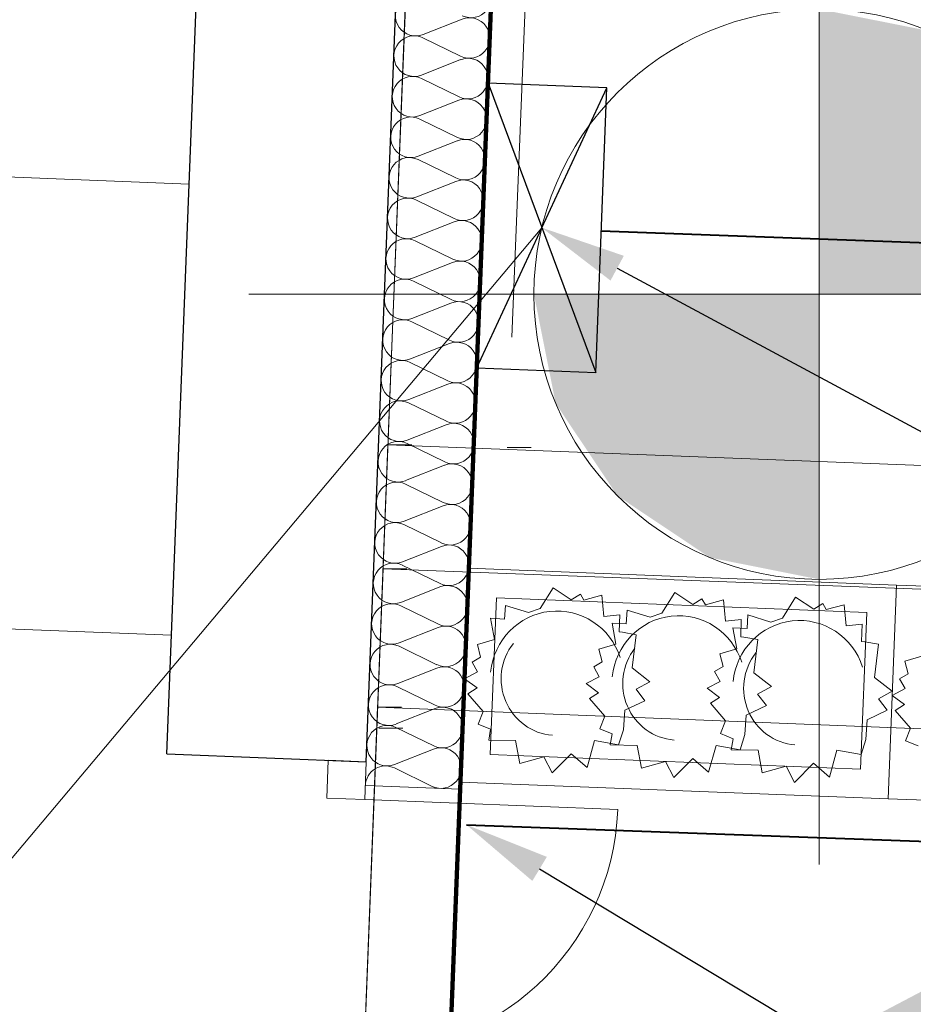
# Model space of a CAD drawing. Extents: x -134780 to 5540120, y 74663 to 5964901.
# Tile 49 of 84: x 5539591.8 to 5539593.68, y 5961333.63 to 5961335.7. Entities that reach past the tile are written whole.
import ezdxf
from ezdxf import colors
from ezdxf.entities.mleader import LeaderData, LeaderLine
from ezdxf.math import Vec2, Vec3

# ---------------------------------------------------------------- set-up
doc = ezdxf.new("R2010")
doc.units = 0
doc.header["$MEASUREMENT"] = 0
doc.set_wipeout_variables(frame=1)
doc.linetypes.add('Krawędzie ukryte', pattern=[150, 100, -50])
doc.linetypes.add('L_0_06', pattern=[2, 1.5, -0.5])
for name, color, linetype, lineweight in [('#opisy', 7, 'Continuous', 0), ('0_Nr_Pióra__7', 7, 'Continuous', 13), ('312_budynek_ewidencyjny_Nr_Pióra__7', 7, 'Continuous', 13), ('_gaz', 2, 'Continuous', 90), ('Arch schody_Nr_Pióra__21', 7, 'Continuous', 9), ('Arch wyburzenia_Nr_Pióra__46', 5, 'Continuous', 13), ('arch wypelnienia_Nr_Pióra__118', 7, 'Continuous', 211), ('arch wypelnienia_Nr_Pióra__55', 214, 'Continuous', 25), ('bt_Nr_Pióra__7', 7, 'Continuous', 13), ('INWENT RZĘDNE_Nr_Pióra__21', 7, 'Continuous', 9), ('INWENT.ŚCIANY_Nr_Pióra__1', 7, 'Continuous', 25), ('Istniejące schody_Nr_Pióra__5', 7, 'Continuous', 13), ('mapa', 7, 'Continuous', 13), ('sch_Nr_Pióra__7', 7, 'Continuous', 13), ('zasuwa_lub_zawor_Nr_Pióra__7', 7, 'Continuous', 13)]:
    doc.layers.add(name, color=color, linetype=linetype, lineweight=lineweight)
for name, color, linetype, lineweight, true_color in [('_woda2', 7, 'Continuous', 30, 0x0b2af4), ('Arch drzwi_Nr_Pióra__4', 7, 'Continuous', 9, 0x029e21), ('Arch ocieplenie_Nr_Pióra__22', 7, 'Continuous', 9, 0x7f7f7f), ('Arch wyposarzenie_Nr_Pióra__4', 7, 'Continuous', 9, 0x029e21)]:
    doc.layers.add(name, color=color, linetype=linetype, lineweight=lineweight, true_color=true_color)
for name, color, linetype in [('Arch ocieplenie', 7, 'Continuous'), ('gaz', 2, 'Continuous'), ('INWENT RZĘDNE', 7, 'Continuous')]:
    doc.layers.add(name, color=color, linetype=linetype)
doc.styles.get("Standard").update_dxf_attribs({"font": 'txt', "bigfont": 'BIGFONT.SHX'})

# ---------------------------------------------------------------- blocks, each defined once
blk = doc.blocks.new('Koty wysokościowe_52', base_point=(-120351.5, 109748))
at = {"layer": 'INWENT RZĘDNE_Nr_Pióra__21', "linetype": 'Continuous'}
for points in [[(-120351.5, 109748), (-119751.5, 109748), (-119797.1, 109977.7), (-119927.2, 110172.3), (-120121.8, 110302.4), (-120351.5, 110348)], [(-120351.5, 109748), (-120951.5, 109748), (-120905.8, 109518.4), (-120775.7, 109323.8), (-120581.1, 109193.7), (-120351.5, 109148)]]:
    blk.add_hatch(color=256, dxfattribs=at).paths.add_polyline_path(points, flags=0)
for p, q in [((-120351.5, 108548), (-120351.5, 110948)), ((-121551.5, 109748), (-119151.5, 109748))]:
    blk.add_line(p, q, dxfattribs=at)
blk.add_circle((-120351.5, 109748), 600, dxfattribs=at)
blk = doc.blocks.new('Izolacja cieplna 14_9', base_point=(-121146.1, 112811.3))
at = {"layer": 'Arch ocieplenie_Nr_Pióra__22', "linetype": 'Continuous'}
for p, q in [((-121102.7, 110327), (-121184.8, 110294.7)), ((-121185.1, 110287.5), (-121105.7, 110248.8)), ((-121106, 110241.7), (-121188.1, 110209.3)), ((-121188.4, 110202.1), (-121109, 110163.5)), ((-121109.3, 110156.3), (-121191.5, 110123.9)), ((-121191.7, 110116.8), (-121112.4, 110078.1)), ((-121112.7, 110070.9), (-121194.8, 110038.6)), ((-121195.1, 110031.4), (-121115.7, 109992.8)), ((-121116, 109985.6), (-121198.1, 109953.2)), ((-121198.4, 109946.1), (-121119.1, 109907.4)), ((-121119.3, 109900.2), (-121201.5, 109867.9)), ((-121201.7, 109860.7), (-121122.4, 109822.1)), ((-121122.7, 109814.9), (-121204.8, 109782.5)), ((-121205.1, 109775.4), (-121125.7, 109736.7)), ((-121126, 109729.5), (-121208.1, 109697.2)), ((-121208.4, 109690), (-121129.1, 109651.4)), ((-121129.3, 109644.2), (-121211.5, 109611.8)), ((-121211.8, 109604.7), (-121132.4, 109566)), ((-121132.7, 109558.8), (-121214.8, 109526.5)), ((-121215.1, 109519.3), (-121135.7, 109480.7)), ((-121136, 109473.5), (-121218.1, 109441.1)), ((-121218.4, 109434), (-121139.1, 109395.3)), ((-121139.4, 109388.1), (-121221.5, 109355.8)), ((-121221.8, 109348.6), (-121142.4, 109310)), ((-121142.7, 109302.8), (-121224.8, 109270.4)), ((-121225.1, 109263.3), (-121145.7, 109224.6)), ((-121146, 109217.4), (-121228.2, 109185.1)), ((-121228.4, 109177.9), (-121149.1, 109139.3)), ((-121149.4, 109132.1), (-121231.5, 109099.7)), ((-121231.8, 109092.6), (-121152.4, 109053.9)), ((-121152.7, 109046.7), (-121234.8, 109014.4)), ((-121235.1, 109007.2), (-121155.8, 108968.5)), ((-121156, 108961.4), (-121238.2, 108929)), ((-121238.4, 108921.9), (-121159.1, 108883.2)), ((-121159.4, 108876), (-121241.5, 108843.7)), ((-121241.8, 108836.5), (-121162.4, 108797.8)), ((-121162.7, 108790.7), (-121244.8, 108758.3)), ((-121245.1, 108751.2), (-121165.8, 108712.5))]:
    blk.add_line(p, q, dxfattribs=at)
for centre, start_param, end_param in [((-121083.8, 110372.6), 5.870392, 9.837571), ((-121200.3, 110334.4), 2.7288, 6.695979), ((-121087.1, 110287.2), 5.870392, 9.837571), ((-121203.6, 110249.1), 2.7288, 6.695979), ((-121090.5, 110201.9), 5.870392, 9.837571), ((-121207, 110163.7), 2.7288, 6.695979), ((-121093.8, 110116.5), 5.870392, 9.837571), ((-121210.3, 110078.4), 2.7288, 6.695979), ((-121097.1, 110031.2), 5.870392, 9.837571), ((-121213.7, 109993), 2.7288, 6.695979), ((-121100.5, 109945.8), 5.870392, 9.837571), ((-121217, 109907.7), 2.7288, 6.695979), ((-121103.8, 109860.5), 5.870392, 9.837571), ((-121220.3, 109822.3), 2.7288, 6.695979), ((-121107.1, 109775.1), 5.870392, 9.837571), ((-121223.7, 109737), 2.7288, 6.695979), ((-121110.5, 109689.8), 5.870392, 9.837571), ((-121227, 109651.6), 2.7288, 6.695979), ((-121113.8, 109604.4), 5.870392, 9.837571), ((-121230.3, 109566.2), 2.7288, 6.695979), ((-121117.2, 109519.1), 5.870392, 9.837571), ((-121233.7, 109480.9), 2.7288, 6.695979), ((-121120.5, 109433.7), 5.870392, 9.837571), ((-121237, 109395.5), 2.7288, 6.695979), ((-121123.8, 109348.4), 5.870392, 9.837571), ((-121240.3, 109310.2), 2.7288, 6.695979), ((-121127.2, 109263), 5.870392, 9.837571), ((-121243.7, 109224.8), 2.7288, 6.695979), ((-121130.5, 109177.7), 5.870392, 9.837571), ((-121247, 109139.5), 2.7288, 6.695979), ((-121133.8, 109092.3), 5.870392, 9.837571), ((-121250.4, 109054.1), 2.7288, 6.695979), ((-121137.2, 109007), 5.870392, 9.837571), ((-121253.7, 108968.8), 2.7288, 6.695979), ((-121140.5, 108921.6), 5.870392, 9.837571), ((-121257, 108883.4), 2.7288, 6.695979), ((-121143.8, 108836.3), 5.870392, 9.837571), ((-121260.4, 108798.1), 2.7288, 6.695979), ((-121147.2, 108750.9), 5.870392, 9.837571), ((-121263.7, 108712.7), 2.7288, 4.712389)]:
    blk.add_ellipse(centre, major_axis=(-1.7, -42.7), ratio=0.995956, start_param=start_param, end_param=end_param, dxfattribs=at)
blk = doc.blocks.new('mapa')
at = {"layer": 'arch wypelnienia_Nr_Pióra__55', "linetype": 'Continuous'}
blk.add_hatch(color=252, dxfattribs=at).paths.add_polyline_path([(5539593.1709, 5961333.3763), (5539595.074, 5961332.1761), (5539595.1619, 5961334.4243)], flags=0)
at = {"layer": '0_Nr_Pióra__7', "color": 252, "linetype": 'Continuous'}
for p, q in [((5539592.5789, 5961334.8059), (5539592.6289, 5961334.8059)), ((5539592.83, 5961334.8), (5539592.88, 5961334.8)), ((5539592.83, 5961334.8), (5539592.88, 5961334.8)), ((5539592.5687, 5961334.5453), (5539592.6187, 5961334.5453)), ((5539592.5573, 5961334.2537), (5539592.6073, 5961334.2537)), ((5539592.56, 5961334.21), (5539592.61, 5961334.21))]:
    blk.add_line(p, q, dxfattribs=at)
at = {"layer": '312_budynek_ewidencyjny_Nr_Pióra__7', "color": 252, "linetype": 'Continuous'}
blk.add_line((5539593.31, 5961353.51), (5539592.23, 5961325.88), dxfattribs=at)
at = {"layer": 'Arch drzwi_Nr_Pióra__4', "color": 252, "linetype": 'Continuous'}
for p, q in [((5539592.4534, 5961334.1423), (5539592.4503, 5961334.0624)), ((5539592.5334, 5961334.1392), (5539592.4534, 5961334.1423)), ((5539592.5334, 5961334.1392), (5539592.4534, 5961334.1423)), ((5539592.5334, 5961334.1392), (5539592.4534, 5961334.1423)), ((5539592.5302, 5961334.0593), (5539592.5334, 5961334.1392)), ((5539592.4503, 5961334.0624), (5539592.5302, 5961334.0593)), ((5539592.5302, 5961334.0593), (5539593.0626, 5961334.0385))]:
    blk.add_line(p, q, dxfattribs=at)
blk.add_arc((5539592.5302, 5961334.0593), 0.5328, 267.7616, 357.7616, dxfattribs=at)
at = {"layer": 'Arch schody_Nr_Pióra__21', "color": 252, "linetype": 'Continuous'}
for p, q in [((5539592.7318, 5961334.0964), (5539592.7494, 5961334.5461)), ((5539593.6487, 5961334.5109), (5539592.7494, 5961334.5461)), ((5539593.6311, 5961334.0613), (5539593.6487, 5961334.5109)), ((5539593.6311, 5961334.0613), (5539593.6487, 5961334.5109)), ((5539594.548, 5961334.4758), (5539593.6487, 5961334.5109)), ((5539592.807, 5961334.4838), (5539592.7941, 5961334.154)), ((5539593.5864, 5961334.4533), (5539592.807, 5961334.4838)), ((5539593.5735, 5961334.1236), (5539593.5864, 5961334.4533)), ((5539592.7941, 5961334.154), (5539593.5735, 5961334.1236)), ((5539592.7318, 5961334.0964), (5539593.6311, 5961334.0613)), ((5539593.6311, 5961334.0613), (5539594.5305, 5961334.0261))]:
    blk.add_line(p, q, dxfattribs=at)
at = {"layer": 'Arch wyburzenia_Nr_Pióra__46', "color": 252, "linetype": 'Continuous'}
for q in [(5539592.8914, 5961338.1783), (5539592.5314, 5961334.0893)]:
    blk.add_line((5539592.7312, 5961334.0814), q, dxfattribs=at)
at = {"layer": 'arch wypelnienia_Nr_Pióra__118', "linetype": 'Continuous', "flags": 128}
blk.add_lwpolyline([(5539579.0885, 5961327.109), (5539579.0561, 5961326.2796), (5539592.7057, 5961325.7461), (5539592.7381, 5961326.5754), (5539592.4383, 5961326.5872), (5539592.7312, 5961334.0814), (5539592.8773, 5961337.8086), (5539594.9154, 5961337.7289), (5539595.0573, 5961341.3599), (5539593.023, 5961341.4356), (5539593.4687, 5961352.947), (5539593.7684, 5961352.9353), (5539593.7872, 5961353.415), (5539593.2876, 5961353.4345), (5539593.2905, 5961353.5105), (5539586.99, 5961353.68), (5539586.89, 5961350.36), (5539580.53, 5961350.62), (5539580.5363, 5961350.8085), (5539580.0155, 5961350.8259), (5539579.9968, 5961350.3462), (5539580.2966, 5961350.3345), (5539579.3883, 5961327.0973)], close=True, dxfattribs=at)
at = {"layer": 'Arch wyposarzenie_Nr_Pióra__4', "color": 252, "linetype": 'Continuous'}
for p, q in [((5539592.8992, 5961334.4614), (5539592.9264, 5961334.5051)), ((5539592.9264, 5961334.5051), (5539592.9646, 5961334.4798)), ((5539592.9646, 5961334.4798), (5539592.9839, 5961334.4918)), ((5539592.9839, 5961334.4918), (5539592.9909, 5961334.4791)), ((5539592.9909, 5961334.4791), (5539593.0289, 5961334.4895)), ((5539593.0289, 5961334.4895), (5539593.0331, 5961334.4447)), ((5539593.1551, 5961334.4514), (5539593.1823, 5961334.4951)), ((5539593.1823, 5961334.4951), (5539593.2205, 5961334.4698)), ((5539592.8245, 5961334.4393), (5539592.8263, 5961334.468)), ((5539592.8263, 5961334.468), (5539592.8746, 5961334.453)), ((5539593.2205, 5961334.4698), (5539593.2397, 5961334.4818)), ((5539593.2397, 5961334.4818), (5539593.2468, 5961334.4691)), ((5539593.2468, 5961334.4691), (5539593.2847, 5961334.4795)), ((5539593.2847, 5961334.4795), (5539593.289, 5961334.4347)), ((5539593.4094, 5961334.4415), (5539593.4365, 5961334.4851)), ((5539593.4365, 5961334.4851), (5539593.4747, 5961334.4599)), ((5539593.4747, 5961334.4599), (5539593.494, 5961334.4719)), ((5539593.494, 5961334.4719), (5539593.5011, 5961334.4591)), ((5539593.5011, 5961334.4591), (5539593.539, 5961334.4696)), ((5539593.539, 5961334.4696), (5539593.5433, 5961334.4248)), ((5539592.8746, 5961334.453), (5539592.8992, 5961334.4614)), ((5539593.0331, 5961334.4447), (5539593.0665, 5961334.4485)), ((5539593.0665, 5961334.4485), (5539593.0654, 5961334.4122)), ((5539593.0803, 5961334.4293), (5539593.0822, 5961334.458)), ((5539593.0822, 5961334.458), (5539593.1305, 5961334.443)), ((5539593.1305, 5961334.443), (5539593.1551, 5961334.4514)), ((5539593.3346, 5961334.4194), (5539593.3365, 5961334.448)), ((5539593.3365, 5961334.448), (5539593.3847, 5961334.4331)), ((5539592.8028, 5961334.3965), (5539592.7948, 5961334.441)), ((5539592.7948, 5961334.441), (5539592.8245, 5961334.4393)), ((5539593.0587, 5961334.3865), (5539593.0506, 5961334.431)), ((5539593.0506, 5961334.431), (5539593.0803, 5961334.4293)), ((5539593.289, 5961334.4347), (5539593.3223, 5961334.4385)), ((5539593.3223, 5961334.4385), (5539593.3213, 5961334.4022)), ((5539593.3847, 5961334.4331), (5539593.4094, 5961334.4415)), ((5539593.5433, 5961334.4248), (5539593.5766, 5961334.4285)), ((5539593.5766, 5961334.4285), (5539593.5755, 5961334.3923)), ((5539593.0654, 5961334.4122), (5539593.0723, 5961334.4115)), ((5539593.0723, 5961334.4115), (5539593.1012, 5961334.4064)), ((5539593.1012, 5961334.4064), (5539593.0928, 5961334.3365)), ((5539593.3129, 5961334.3765), (5539593.3049, 5961334.4211)), ((5539593.3049, 5961334.4211), (5539593.3346, 5961334.4194)), ((5539592.7671, 5961334.386), (5539592.8028, 5961334.3965)), ((5539592.774, 5961334.3592), (5539592.7671, 5961334.386)), ((5539593.023, 5961334.376), (5539593.0587, 5961334.3865)), ((5539593.3213, 5961334.4022), (5539593.3281, 5961334.4015)), ((5539593.3281, 5961334.4015), (5539593.3571, 5961334.3964)), ((5539593.3571, 5961334.3964), (5539593.3486, 5961334.3265)), ((5539593.5755, 5961334.3923), (5539593.5824, 5961334.3916)), ((5539593.5824, 5961334.3916), (5539593.6114, 5961334.3864)), ((5539593.6114, 5961334.3864), (5539593.6029, 5961334.3165)), ((5539593.0299, 5961334.3492), (5539593.023, 5961334.376)), ((5539593.2773, 5961334.366), (5539593.3129, 5961334.3765)), ((5539593.2842, 5961334.3392), (5539593.2773, 5961334.366)), ((5539592.7561, 5961334.3487), (5539592.774, 5961334.3592)), ((5539592.7676, 5961334.328), (5539592.7561, 5961334.3487)), ((5539593.012, 5961334.3387), (5539593.0299, 5961334.3492)), ((5539593.6664, 5961334.3508), (5539593.7021, 5961334.3613)), ((5539593.6733, 5961334.324), (5539593.6664, 5961334.3508)), ((5539592.7403, 5961334.3136), (5539592.7676, 5961334.328)), ((5539593.0235, 5961334.318), (5539593.012, 5961334.3387)), ((5539593.0928, 5961334.3365), (5539593.1298, 5961334.3072)), ((5539593.2662, 5961334.3288), (5539593.2842, 5961334.3392)), ((5539593.2778, 5961334.3081), (5539593.2662, 5961334.3288)), ((5539593.3486, 5961334.3265), (5539593.3857, 5961334.2972)), ((5539593.6554, 5961334.3136), (5539593.6733, 5961334.324)), ((5539592.7665, 5961334.2944), (5539592.7403, 5961334.3136)), ((5539592.9962, 5961334.3036), (5539593.0235, 5961334.318)), ((5539593.0223, 5961334.2844), (5539592.9962, 5961334.3036)), ((5539593.1298, 5961334.3072), (5539593.1009, 5961334.2916)), ((5539593.2505, 5961334.2936), (5539593.2778, 5961334.3081)), ((5539593.6029, 5961334.3165), (5539593.64, 5961334.2873)), ((5539593.667, 5961334.2929), (5539593.6554, 5961334.3136)), ((5539592.7472, 5961334.2822), (5539592.7665, 5961334.2944)), ((5539592.7791, 5961334.2448), (5539592.7472, 5961334.2822)), ((5539593.003, 5961334.2722), (5539593.0223, 5961334.2844)), ((5539593.1009, 5961334.2916), (5539593.1194, 5961334.2673)), ((5539593.2766, 5961334.2745), (5539593.2505, 5961334.2936)), ((5539593.3857, 5961334.2972), (5539593.3568, 5961334.2816)), ((5539593.3568, 5961334.2816), (5539593.3753, 5961334.2573)), ((5539593.64, 5961334.2873), (5539593.611, 5961334.2716)), ((5539593.6396, 5961334.2784), (5539593.667, 5961334.2929)), ((5539593.035, 5961334.2348), (5539593.003, 5961334.2722)), ((5539593.1194, 5961334.2673), (5539593.0772, 5961334.2474)), ((5539593.2573, 5961334.2622), (5539593.2766, 5961334.2745)), ((5539593.2893, 5961334.2248), (5539593.2573, 5961334.2622)), ((5539593.611, 5961334.2716), (5539593.6296, 5961334.2473)), ((5539593.6658, 5961334.2592), (5539593.6396, 5961334.2784)), ((5539593.6465, 5961334.247), (5539593.6658, 5961334.2592)), ((5539592.7686, 5961334.2184), (5539592.7791, 5961334.2448)), ((5539593.0772, 5961334.2474), (5539593.0743, 5961334.2062)), ((5539593.333, 5961334.2374), (5539593.3301, 5961334.1961)), ((5539593.3753, 5961334.2573), (5539593.333, 5961334.2374)), ((5539593.6296, 5961334.2473), (5539593.5873, 5961334.2275)), ((5539593.6784, 5961334.2096), (5539593.6465, 5961334.247)), ((5539592.7949, 5961334.2075), (5539592.7686, 5961334.2184)), ((5539593.0245, 5961334.2084), (5539593.035, 5961334.2348)), ((5539593.2788, 5961334.1984), (5539593.2893, 5961334.2248)), ((5539593.5873, 5961334.2275), (5539593.5844, 5961334.1862)), ((5539592.791, 5961334.1844), (5539592.7949, 5961334.2075)), ((5539593.0508, 5961334.1975), (5539593.0245, 5961334.2084)), ((5539593.0468, 5961334.1744), (5539593.0508, 5961334.1975)), ((5539593.0743, 5961334.2062), (5539593.0642, 5961334.1744)), ((5539593.3051, 5961334.1876), (5539593.2788, 5961334.1984)), ((5539593.3301, 5961334.1961), (5539593.3201, 5961334.1644)), ((5539593.6679, 5961334.1832), (5539593.6784, 5961334.2096)), ((5539592.8475, 5961334.1835), (5539592.791, 5961334.1844)), ((5539592.8562, 5961334.1355), (5539592.8475, 5961334.1835)), ((5539593.0135, 5961334.1836), (5539592.9979, 5961334.1269)), ((5539593.0642, 5961334.1744), (5539593.0135, 5961334.1836)), ((5539593.3011, 5961334.1644), (5539593.3051, 5961334.1876)), ((5539593.5844, 5961334.1862), (5539593.5744, 5961334.1544)), ((5539593.6943, 5961334.1723), (5539593.6679, 5961334.1832)), ((5539592.9643, 5961334.1558), (5539592.9245, 5961334.1156)), ((5539592.9979, 5961334.1269), (5539592.9643, 5961334.1558)), ((5539593.1033, 5961334.1735), (5539593.0468, 5961334.1744)), ((5539593.1121, 5961334.1255), (5539593.1033, 5961334.1735)), ((5539593.2694, 5961334.1735), (5539593.2537, 5961334.1169)), ((5539593.3201, 5961334.1644), (5539593.2694, 5961334.1735)), ((5539593.3576, 5961334.1635), (5539593.3011, 5961334.1644)), ((5539593.3664, 5961334.1156), (5539593.3576, 5961334.1635)), ((5539593.5236, 5961334.1636), (5539593.508, 5961334.1069)), ((5539593.5744, 5961334.1544), (5539593.5236, 5961334.1636)), ((5539592.9067, 5961334.1497), (5539592.8562, 5961334.1355)), ((5539592.9245, 5961334.1156), (5539592.9067, 5961334.1497)), ((5539593.1626, 5961334.1397), (5539593.1121, 5961334.1255)), ((5539593.1804, 5961334.1056), (5539593.1626, 5961334.1397)), ((5539593.2202, 5961334.1458), (5539593.1804, 5961334.1056)), ((5539593.2537, 5961334.1169), (5539593.2202, 5961334.1458)), ((5539593.4745, 5961334.1358), (5539593.4347, 5961334.0956)), ((5539593.508, 5961334.1069), (5539593.4745, 5961334.1358)), ((5539593.4168, 5961334.1297), (5539593.3664, 5961334.1156)), ((5539593.4347, 5961334.0956), (5539593.4168, 5961334.1297))]:
    blk.add_line(p, q, dxfattribs=at)
for centre, major_axis, start_param, end_param in [((5539592.9344, 5961334.3137), (-0.0056, -0.1425), 1.927535, 4.652962), ((5539593.1903, 5961334.3037), (-0.0056, -0.1425), 1.927535, 4.652962), ((5539593.4446, 5961334.2937), (-0.0056, -0.1425), 1.927535, 4.652962), ((5539592.9344, 5961334.3137), (-0.0047, -0.1193), 4.078423, 6.243896), ((5539593.1903, 5961334.3037), (-0.0047, -0.1193), 4.078423, 6.243896), ((5539593.4446, 5961334.2937), (-0.0047, -0.1193), 4.078423, 6.243896)]:
    blk.add_ellipse(centre, major_axis=major_axis, ratio=0.982005, start_param=start_param, end_param=end_param, dxfattribs=at)
at = {"layer": 'bt_Nr_Pióra__7', "color": 252, "linetype": 'L_0_06', "flags": 128}
blk.add_lwpolyline([(5539592.719, 5961338.287), (5539592.9704, 5961338.2784), (5539592.83, 5961334.8), (5539592.5789, 5961334.8059)], close=True, dxfattribs=at)
at = {"layer": 'INWENT.ŚCIANY_Nr_Pióra__1', "color": 252, "linetype": 'Continuous'}
for p, q in [((5539592.5334, 5961334.1392), (5539592.7009, 5961338.4259)), ((5539592.1137, 5961334.1556), (5539592.2801, 5961338.4124)), ((5539592.1137, 5961334.1556), (5539592.5334, 5961334.1392))]:
    blk.add_line(p, q, dxfattribs=at)
at = {"layer": 'Istniejące schody_Nr_Pióra__5', "color": 252, "linetype": 'Krawędzie ukryte'}
for p, q in [((5539590.8515, 5961335.4059), (5539592.1605, 5961335.3547)), ((5539590.8144, 5961334.4566), (5539592.1234, 5961334.4054))]:
    blk.add_line(p, q, dxfattribs=at)
at = {"layer": 'sch_Nr_Pióra__7', "color": 252, "linetype": 'Continuous', "flags": 128}
for points in [[(5539592.5789, 5961334.8059), (5539594.52, 5961334.731), (5539594.396, 5961331.61), (5539592.4569, 5961331.686)], [(5539592.5687, 5961334.5453), (5539594.238, 5961334.482), (5539594.141, 5961331.94), (5539592.4694, 5961332.0053)], [(5539592.5573, 5961334.2537), (5539593.93, 5961334.199), (5539593.856, 5961332.218), (5539592.4799, 5961332.2739)]]:
    blk.add_lwpolyline(points, close=True, dxfattribs=at)
at = {"layer": 'Arch ocieplenie', "color": 252, "linetype": 'Continuous', "lineweight": 9, "xscale": 0.001, "yscale": 0.001, "zscale": 0.001}
blk.add_blockref('Izolacja cieplna 14_9', (5539592.6915, 5961338.1861), dxfattribs=at)
at = {"layer": 'INWENT RZĘDNE', "color": 252, "xscale": 0.001, "yscale": 0.001, "zscale": 0.001}
blk.add_blockref('Koty wysokościowe_52', (5539593.4861, 5961335.1229), dxfattribs=at)

msp = doc.modelspace()

# ---------------------------------------------------------------- block references
at = {"layer": 'mapa', "color": 4, "lineweight": 40}
msp.add_blockref('mapa', (0, 0), dxfattribs=at)

# ---------------------------------------------------------------- next in the draw order: linework, layer by layer
at = {"layer": '_gaz', "color": 2, "lineweight": 40, "ltscale": 0.1}
msp.add_line((5539593.0276, 5961335.2564), (5539596.6312, 5961335.1244), dxfattribs=at)
at = {"layer": '_woda2', "color": 4, "lineweight": 40}
msp.add_line((5539592.7439, 5961334.0065), (5539597.5051, 5961333.832), dxfattribs=at)
at = {"layer": 'gaz', "color": 2, "linetype": 'Continuous', "lineweight": 30, "ltscale": 10}
for p, q in [((5539592.7895, 5961335.5672), (5539593.016, 5961334.9579)), ((5539592.7661, 5961334.9677), (5539593.0393, 5961335.5575))]:
    msp.add_line(p, q, dxfattribs=at)
msp.add_lwpolyline([(5539592.7895, 5961335.5672), (5539592.7661, 5961334.9677), (5539593.016, 5961334.9579), (5539593.0393, 5961335.5575)], close=True, dxfattribs=at)
at = {"layer": 'zasuwa_lub_zawor_Nr_Pióra__7'}
msp.add_line((5539591.5775, 5961333.6864), (5539592.9027, 5961335.2629), dxfattribs=at)

# ---------------------------------------------------------------- next in the draw order: leaders
at = {"layer": '#opisy', "lineweight": 0}
ml = msp.add_multileader_mtext('Standard', dxfattribs=at)
ml.set_content('\\fArial|b0|i0|c238|p34;\\A1;G4.1 ', color=256)
ml.set_leader_properties()
ml.build(insert=Vec2(0, 0))
ml.multileader.update_dxf_attribs({"text_left_attachment_type": 5, "text_right_attachment_type": 5, "dogleg_length": 0.36, "arrow_head_size": 0.18})
ctx = ml.context
ctx.base_point, ctx.char_height, ctx.arrow_head_size, ctx.landing_gap_size, ctx.plane_origin = Vec3(5539614.9694, 5961325.1194), 1.5, 0.18, 0.09, Vec3(5539615.3061, 5961297.3893)
ctx.left_attachment, ctx.right_attachment = 5, 5
notes = []
notes.append((ctx, [(0, (1, 1, 0), (5539614.6094, 5961323.5939), (1, 0), 0.36, [(0, [(5539592.9027, 5961335.2629)], 0, [])])]))
ctx.mtext.insert, ctx.mtext.flow_direction = Vec3(5539615.0594, 5961325.4194), 5
ml = msp.add_multileader_mtext('Standard', dxfattribs=at)
ml.set_content('\\fArial|b0|i0|c238|p34;\\A1;W7 ', color=256)
ml.set_leader_properties()
ml.build(insert=Vec2(0, 0))
ml.multileader.update_dxf_attribs({"text_left_attachment_type": 5, "text_right_attachment_type": 5, "dogleg_length": 0.36, "arrow_head_size": 0.18})
ctx = ml.context
ctx.base_point, ctx.char_height, ctx.arrow_head_size, ctx.landing_gap_size, ctx.plane_origin = Vec3(5539614.68, 5961324.3602), 1.5, 0.18, 0.09, Vec3(5539614.9267, 5961294.8691)
ctx.left_attachment, ctx.right_attachment = 5, 5
notes.append((ctx, [(0, (1, 1, 0), (5539614.23, 5961321.0542), (1, 0), 0.36, [(0, [(5539592.7439, 5961334.0065)], 0, [])])]))
ctx.mtext.insert, ctx.mtext.flow_direction = Vec3(5539614.68, 5961322.8542), 5
for ctx, leaders in notes:
    for number, flags, end, landing, length, lines in leaders:
        leader = LeaderData()
        leader.index, (leader.has_last_leader_line, leader.has_dogleg_vector, leader.attachment_direction) = number, flags
        leader.last_leader_point, leader.dogleg_vector, leader.dogleg_length = Vec3(end), Vec3(landing), length
        for number, points, colour, breaks in lines:
            line = LeaderLine()
            line.index, line.vertices, line.color, line.breaks = number, Vec3.list(points), colors.encode_raw_color(colour), breaks
            leader.lines.append(line)
        ctx.leaders.append(leader)

# ---------------------------------------------------------------- next in the draw order: wipeouts: each hides what was drawn before it
msp.add_wipeout([(5539444.713, 5961266.9628), (5539444.713, 5961415.4628), (5539654.713, 5961415.4628), (5539651.713, 5961412.4128), (5539457.213, 5961412.4128), (5539457.213, 5961270.0128), (5539651.713, 5961270.0128), (5539654.713, 5961266.9628)]).dxf.layer = 'zasuwa_lub_zawor_Nr_Pióra__7'

doc.saveas('drawing.dxf')
